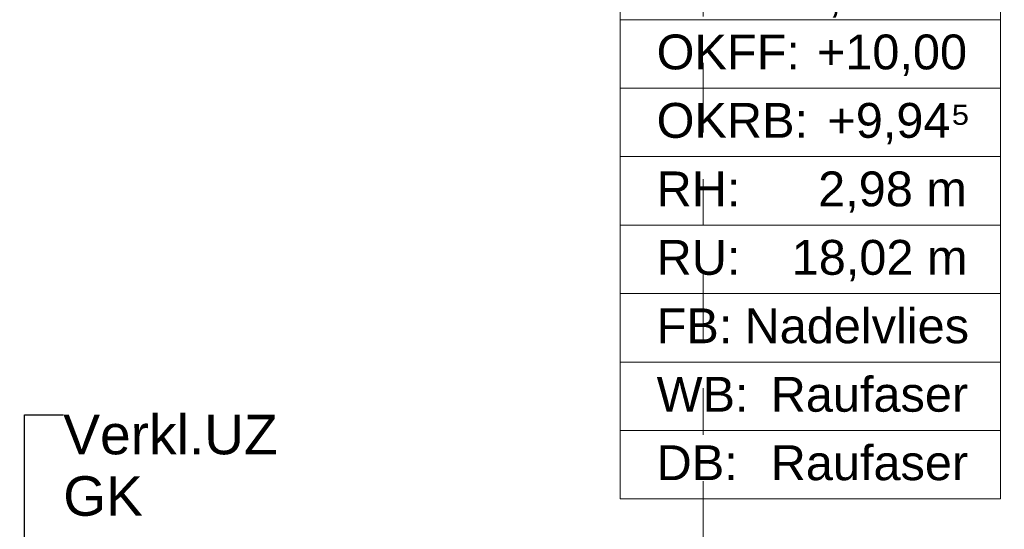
# Model space of a CAD drawing. Header units: metres. Extents: x -3.6 to 90.7, y -11.1 to 18.
# Tile 64 of 256: x 9 to 11.1, y 0.9 to 2. Entities that reach past the tile are written whole.
import ezdxf

# ---------------------------------------------------------------- set-up
doc = ezdxf.new("R2010")
doc.units = ezdxf.units.M
doc.header["$MEASUREMENT"] = 0
doc.linetypes.add('Schnittlinie', pattern=[0.3, 0.15, -0.075, 0, -0.075])
doc.linetypes.add('Wipeout_Contour', pattern=[1, 0, -1])
for name, color, linetype in [('152 - Bemaßung_ Beschriftung.Ausbau', 7, 'Continuous'), ('201a - Marker.Schnitt - optisch Grundriss', 7, 'Continuous'), ('401 - Zone.Raum_ Raumbegrenzung_ Whg.', 7, 'Continuous'), ('701 - Einrichtung.Möbel', 7, 'Continuous'), ('Neubau_152 - Bemaßung_ Beschriftung.Ausbau', 7, 'Continuous')]:
    doc.layers.add(name, color=color, linetype=linetype)
doc.styles.add('ERSTELLTER_STIL_2', font='txt')
doc.dimstyles.new('ERSTELLTER_STIL__3', dxfattribs={"dimtxt": 0.1, "dimasz": 0.0532, "dimexe": 0.18, "dimexo": 0.0625, "dimgap": 0, "dimtad": 1, "dimtih": 1, "dimtoh": 1, "dimzin": 0, "dimdsep": 46, "dimtxsty": 'ERSTELLTER_STIL_2', "dimblk": 'ARROWHEAD_2', "dimblk1": 'ARROWHEAD_2', "dimblk2": 'ARROWHEAD_2', "dimcen": 0.09, "dimse1": 1, "dimse2": 1, "dimclrd": 7, "dimclre": 7, "dimclrt": 7, "dimazin": 0, "dimtfac": 1, "dimtdec": 4, "dimtmove": 0, "dimatfit": 3, "dimfxl": 1, "dimtolj": 1, "dimtzin": 0, "dimarcsym": 0})
doc.dimstyles.new('ERSTELLTER_STIL__5', dxfattribs={"dimtxt": 0.18, "dimasz": 0.03648, "dimexe": 0.18, "dimexo": 0.0625, "dimgap": 0, "dimtad": 0, "dimtih": 1, "dimtoh": 1, "dimdec": 4, "dimzin": 0, "dimdsep": 46, "dimcen": 0.09, "dimadec": 0, "dimazin": 0, "dimtfac": 1, "dimtdec": 4, "dimtmove": 0, "dimatfit": 3, "dimldrblk": 'ARROWHEAD_11', "dimfxl": 1, "dimtolj": 1, "dimtzin": 0, "dimarcsym": 0})

# ---------------------------------------------------------------- blocks, each defined once
blk = doc.blocks.new('ARROWHEAD_11')
at = {"color": 0, "linetype": 'Continuous', "lineweight": 0}
blk.add_line((0, 0), (-1, 0), dxfattribs=at)
at = {"color": 0, "linetype": 'Continuous', "lineweight": 0, "const_width": 0.25, "flags": 128}
blk.add_lwpolyline([(-0.125, 0, 1), (0.125, 0, 1)], format="xyb", close=True, dxfattribs=at)
blk = doc.blocks.new('*D422')
at = {"layer": '152 - Bemaßung_ Beschriftung.Ausbau', "color": 7, "linetype": 'Continuous', "lineweight": 5}
for p, q in [((7.81, -4.6125), (7.81, -4.5075)), ((7.8302, -4.525), (7.7898, -4.595)), ((11.2902, -4.525), (11.2498, -4.595)), ((7.81, -4.56), (11.27, -4.56))]:
    blk.add_line(p, q, dxfattribs=at)
at = {"layer": '152 - Bemaßung_ Beschriftung.Ausbau', "color": 7, "lineweight": 5, "char_height": 0.1, "attachment_point": 7, "style": 'ERSTELLTER_STIL_2'}
for s, insert in [('\\A1;{\\pql;\\fArial|b0|i0|c0|p38;3,46}', (9.3311, -4.54)), ('\\A1;{\\pql;\\fArial|b0|i0|c0|p38;15}', (11.098, -4.54))]:
    blk.add_mtext(s, dxfattribs=dict(at, insert=insert))
blk = doc.blocks.new('ARROWHEAD_2')
at = {"color": 0, "linetype": 'Continuous', "lineweight": 0}
for p, q in [((-0.378, -0.655), (0.378, 0.655)), ((0, 0), (-1, 0))]:
    blk.add_line(p, q, dxfattribs=at)
blk = doc.blocks.new('*D423')
at = {"layer": '152 - Bemaßung_ Beschriftung.Ausbau', "color": 7, "linetype": 'Continuous', "lineweight": 5}
for p, q in [((11.27, -4.6125), (11.27, -4.5075)), ((11.42, -4.6125), (11.42, -4.5075)), ((11.2902, -4.525), (11.2498, -4.595)), ((11.4402, -4.525), (11.3998, -4.595)), ((7.81, -4.56), (11.27, -4.56)), ((11.27, -4.56), (11.42, -4.56))]:
    blk.add_line(p, q, dxfattribs=at)

msp = doc.modelspace()

# ---------------------------------------------------------------- linework, layer by layer
at = {"layer": '201a - Marker.Schnitt - optisch Grundriss', "color": 7, "linetype": 'Schnittlinie', "lineweight": 13}
msp.add_line((10.488, 14.48), (10.488, -0.78), dxfattribs=at)
at = {"layer": '401 - Zone.Raum_ Raumbegrenzung_ Whg.', "color": 7, "linetype": 'Continuous', "lineweight": 9}
for p, q in [((10.3091, 2.6408), (10.3091, 0.9417)), ((11.128, 0.9417), (11.128, 2.6408)), ((10.3091, 1.973), (11.128, 1.973)), ((10.3091, 1.8256), (10.3091, 1.973)), ((11.128, 1.973), (11.128, 1.8256)), ((11.128, 1.8256), (10.3091, 1.8256)), ((10.3091, 1.8256), (11.128, 1.8256)), ((10.3091, 1.6783), (10.3091, 1.8256)), ((11.128, 1.8256), (11.128, 1.6783)), ((11.128, 1.6783), (10.3091, 1.6783)), ((10.3091, 1.6783), (11.128, 1.6783)), ((10.3091, 1.531), (10.3091, 1.6783)), ((11.128, 1.6783), (11.128, 1.531)), ((11.128, 1.531), (10.3091, 1.531)), ((10.3091, 1.531), (11.128, 1.531)), ((10.3091, 1.3837), (10.3091, 1.531)), ((11.128, 1.531), (11.128, 1.3837)), ((11.128, 1.3837), (10.3091, 1.3837)), ((10.3091, 1.3837), (11.128, 1.3837)), ((10.3091, 1.2364), (10.3091, 1.3837)), ((11.128, 1.3837), (11.128, 1.2364)), ((11.128, 1.2364), (10.3091, 1.2364)), ((10.3091, 1.2364), (11.128, 1.2364)), ((10.3091, 1.089), (10.3091, 1.2364)), ((11.128, 1.2364), (11.128, 1.089)), ((11.128, 1.089), (10.3091, 1.089)), ((10.3091, 1.089), (11.128, 1.089)), ((10.3091, 0.9417), (10.3091, 1.089)), ((11.128, 1.089), (11.128, 0.9417)), ((10.3091, 0.9417), (11.128, 0.9417)), ((11.128, 0.9417), (10.3091, 0.9417))]:
    msp.add_line(p, q, dxfattribs=at)

# ---------------------------------------------------------------- texts
at = {"layer": '401 - Zone.Raum_ Raumbegrenzung_ Whg.', "color": 7, "lineweight": 9, "char_height": 0.075, "attachment_point": 1, "style": 'ERSTELLTER_STIL_2'}
for s, insert in [('\\A1;{\\pql;\\pt0,0.05;\\fArial|b0|i0|c0|p38;18,96\\fArial|b0|i0|c0|p38;\\A1{\\H.66x;\\S^  ;}\\fArial|b0|i0|c0|p38; m\\fArial|b0|i0|c0|p38;\\A1{\\H.66x;\\S2^  ;}}', (10.6408, 2.0884)), ('\\A1;{\\pqj;\\pt0;\\fArial|b0|i0|c0|p38;OKFF: }', (10.3877, 1.9411)), ('\\A1;{\\pqj;\\pt0;\\fArial|b0|i0|c0|p38;+10,00}', (10.7326, 1.9411)), ('\\A1;{\\pqj;\\pt0;\\fArial|b0|i0|c0|p38;+9,94⁵}', (10.7552, 1.7938)), ('\\A1;{\\pqj;\\pt0;\\fArial|b0|i0|c0|p38;OKRB: }', (10.3877, 1.7938)), ('\\A1;{\\pqj;\\pt0;\\fArial|b0|i0|c0|p38;RH: }', (10.3877, 1.6464)), ('\\A1;{\\pqj;\\pt0;\\fArial|b0|i0|c0|p38;2,98 m}', (10.7353, 1.6464)), ('\\A1;{\\pqj;\\pt0;\\fArial|b0|i0|c0|p38;RU: }', (10.3877, 1.4991)), ('\\A1;{\\pqj;\\pt0;\\fArial|b0|i0|c0|p38;18,02 m}', (10.6784, 1.4991)), ('\\A1;{\\pqj;\\pt0;\\fArial|b0|i0|c0|p38;Nadelvlies}', (10.5769, 1.3518)), ('\\A1;{\\pqj;\\pt0;\\fArial|b0|i0|c0|p38;FB: }', (10.3877, 1.3518)), ('\\A1;{\\pqj;\\pt0;\\fArial|b0|i0|c0|p38;Raufaser}', (10.6332, 1.2045)), ('\\A1;{\\pqj;\\pt0;\\fArial|b0|i0|c0|p38;WB: }', (10.3877, 1.2045)), ('\\A1;{\\pqj;\\pt0;\\fArial|b0|i0|c0|p38;Raufaser}', (10.6332, 1.0572)), ('\\A1;{\\pqj;\\pt0;\\fArial|b0|i0|c0|p38;DB: }', (10.3877, 1.0572))]:
    msp.add_mtext(s, dxfattribs=dict(at, insert=insert))

# ---------------------------------------------------------------- wipeouts: each hides what was drawn before it
at = {"color": 254, "linetype": 'Wipeout_Contour', "lineweight": 0, "ltscale": 54.861781}
msp.add_wipeout([(7.81, 3.01), (7.81, 1.01), (8.61, 1.01), (8.61, 2.21), (10.01, 2.21), (10.01, 3.01)], dxfattribs=at).dxf.layer = '701 - Einrichtung.Möbel'

# ---------------------------------------------------------------- next in the draw order: texts
at = {"layer": 'Neubau_152 - Bemaßung_ Beschriftung.Ausbau', "color": 1, "linetype": 'Continuous', "lineweight": 13, "insert": (9.1104, 1.1228), "char_height": 0.085, "attachment_point": 1, "line_spacing_factor": 0.933036, "style": 'ERSTELLTER_STIL_2'}
msp.add_mtext('\\A1;{\\pql;\\fArial|b0|i0|c0|p38;Verkl.U\\fArial|b0|i0|c0|p38;Z\\P\\pql;\\fArial|b0|i0|c0|p38;GK}', dxfattribs=at)

# ---------------------------------------------------------------- next in the draw order: dimensions: what is measured, and where the dimension line sits
at = {"layer": '152 - Bemaßung_ Beschriftung.Ausbau', "color": 7, "linetype": 'Continuous', "lineweight": 5}
for base, p1, p2, picture, middle in [((11.27, -4.56), (7.81, 2.95), (11.27, 2.95), '*D422', (9.461, -4.49)), ((11.42, -4.56), (11.27, 2.95), (11.42, 2.95), '*D423', (11.1742, -4.49))]:
    dim = msp.add_linear_dim(base=base, p1=p1, p2=p2, dimstyle='ERSTELLTER_STIL__3', dxfattribs=at)
    dim.commit()
    dim.dimension.update_dxf_attribs({"geometry": picture, "text_midpoint": middle, "dimtype": 160})

# ---------------------------------------------------------------- next in the draw order: leaders
at = {"layer": 'Neubau_152 - Bemaßung_ Beschriftung.Ausbau', "color": 1, "linetype": 'Continuous', "lineweight": 13, "annotation_type": 0, "has_hookline": 1, "hookline_direction": 0, "text_width": 0.458}
msp.add_leader([(9.0267, 0.7495), (9.0267, 1.1228), (9.1104, 1.1228)], dimstyle='ERSTELLTER_STIL__5', dxfattribs=at)

doc.saveas('drawing.dxf')
